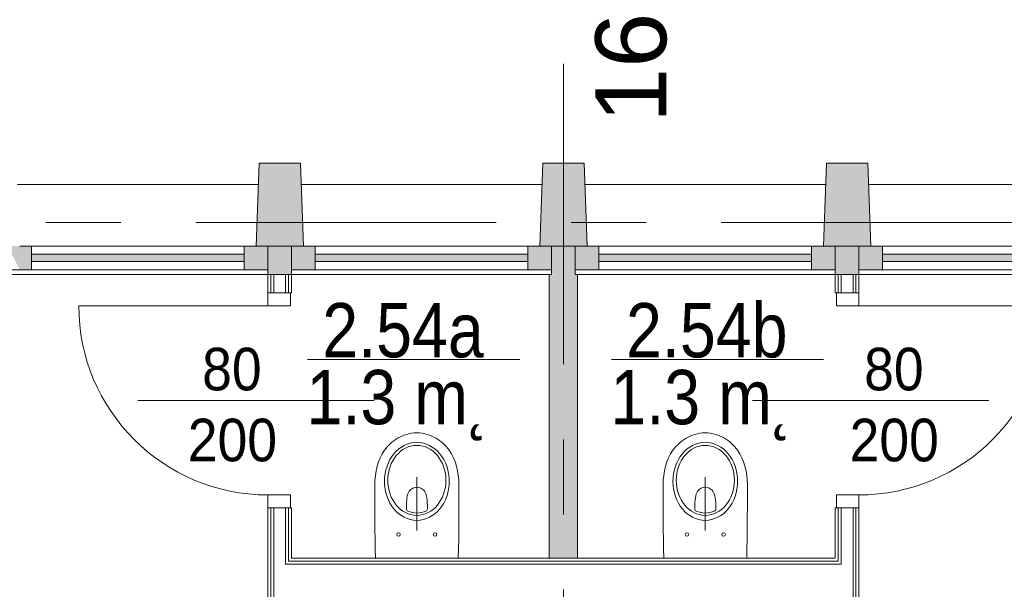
# Model space of a CAD drawing. Header units: centimetres. Extents: x -2574 to 3083, y -1 to 3760.
# Tile 25 of 58: x -856 to -439, y 3378 to 3619. Entities that reach past the tile are written whole.
import ezdxf

# ---------------------------------------------------------------- set-up
doc = ezdxf.new("R2010")
doc.units = ezdxf.units.CM
doc.linetypes.add('Oś', pattern=[222.25, 127, -31.75, 31.75, -31.75])
for name, color, linetype, lineweight in [('A-ANNO-NOTE', 131, 'Continuous', 13), ('A-AREA-IDEN', 2, 'Continuous', 13), ('A-DETL-GENF', 92, 'Continuous', 9), ('A-DETL-MEDM', 33, 'Continuous', 13), ('A-DOOR', 31, 'Continuous', 13), ('A-FLOR', 192, 'Continuous', 13), ('A-GLAZ-CURT', 52, 'Continuous', 13), ('A-GLAZ-CWMG', 51, 'Continuous', 13), ('A-WALL', 113, 'Continuous', 13), ('A-WALL-FNSH', 113, 'Continuous', 13), ('P-SANR-FIXT', 6, 'Continuous', 13), ('S-GRID', 1, 'Continuous', 13), ('S-GRID-IDEN', 1, 'Continuous', 13)]:
    doc.layers.add(name, color=color, linetype=linetype, lineweight=lineweight)
doc.layers.add('A-WALL-PATT', color=111, linetype='Continuous', lineweight=13, plot=False)
doc.layers.add('S-COLS', color=52, linetype='Continuous', lineweight=13, plot=False)
doc.styles.add('Arial', font='arial.ttf', dxfattribs={"width": 0.9, "height": 18})
doc.styles.add('Arial_4', font='arial.ttf', dxfattribs={"height": 30})
doc.styles.add('Arial_7', font='arial.ttf', dxfattribs={"width": 0.85, "height": 23})

msp = doc.modelspace()

# ---------------------------------------------------------------- hatches: boundary and pattern name
at = {"layer": 'A-GLAZ-CURT', "lineweight": 9}
msp.add_hatch(color=251, dxfattribs=at).paths.add_polyline_path([(-400.62, 3516.83), (-400.62, 3519.83), (-490.62, 3519.83), (-490.62, 3516.83)], flags=0)
at = {"layer": 'A-GLAZ-CWMG', "lineweight": 9}
msp.add_hatch(color=251, dxfattribs=at).paths.add_polyline_path([(-500.62, 3513.33), (-490.62, 3513.33), (-490.62, 3523.33), (-500.62, 3523.33)], flags=0)
at = {"layer": 'S-COLS', "lineweight": 9}
msp.add_hatch(color=251, dxfattribs=at).paths.add_polyline_path([(-495.62, 3523.33), (-496.87, 3558.33), (-514.37, 3558.33), (-515.62, 3523.33)], flags=0)

# ---------------------------------------------------------------- linework, layer by layer
at = {"layer": 'A-ANNO-NOTE', "color": 251, "lineweight": 9}
for p, q in [((-705.62, 3458.08), (-805.62, 3458.08)), ((-545.62, 3458.08), (-445.62, 3458.08))]:
    msp.add_line(p, q, dxfattribs=at)
at = {"layer": 'A-AREA-IDEN', "color": 251, "lineweight": 9}
for p, q in [((-644.1, 3475.35), (-733.86, 3475.35)), ((-515.58, 3475.35), (-605.33, 3475.35))]:
    msp.add_line(p, q, dxfattribs=at)
at = {"layer": 'A-DETL-GENF', "color": 251, "lineweight": 9}
for p, q in [((-750.62, 3503.58), (-750.62, 3498.08)), ((-741.07, 3503.58), (-750.62, 3503.58)), ((-741.07, 3498.08), (-741.07, 3503.58)), ((-510.17, 3503.58), (-500.62, 3503.58)), ((-510.17, 3498.08), (-510.17, 3503.58)), ((-500.62, 3503.58), (-500.62, 3498.08)), ((-750.62, 3498.08), (-741.07, 3498.08)), ((-500.62, 3498.08), (-510.17, 3498.08)), ((-741.07, 3418.08), (-750.62, 3418.08)), ((-750.62, 3418.08), (-750.62, 3412.58)), ((-741.07, 3412.58), (-741.07, 3418.08)), ((-510.17, 3418.08), (-500.62, 3418.08)), ((-510.17, 3412.58), (-510.17, 3418.08)), ((-500.62, 3418.08), (-500.62, 3412.58)), ((-750.62, 3412.58), (-741.07, 3412.58)), ((-500.62, 3412.58), (-510.17, 3412.58))]:
    msp.add_line(p, q, dxfattribs=at)
at = {"layer": 'A-DETL-MEDM', "color": 251, "lineweight": 9}
for p, q in [((-750.62, 3498.08), (-750.62, 3503.58)), ((-750.62, 3503.58), (-741.07, 3503.58)), ((-741.07, 3503.58), (-741.07, 3498.08)), ((-500.62, 3503.58), (-510.17, 3503.58)), ((-510.17, 3503.58), (-510.17, 3498.08)), ((-500.62, 3498.08), (-500.62, 3503.58)), ((-741.07, 3498.08), (-750.62, 3498.08)), ((-510.17, 3498.08), (-500.62, 3498.08)), ((-741.07, 3418.08), (-750.62, 3418.08)), ((-750.62, 3418.08), (-750.62, 3412.58)), ((-741.07, 3412.58), (-741.07, 3418.08)), ((-510.17, 3418.08), (-500.62, 3418.08)), ((-510.17, 3412.58), (-510.17, 3418.08)), ((-500.62, 3418.08), (-500.62, 3412.58)), ((-750.62, 3412.58), (-741.07, 3412.58)), ((-500.62, 3412.58), (-510.17, 3412.58))]:
    msp.add_line(p, q, dxfattribs=at)
at = {"layer": 'A-DOOR', "color": 251, "lineweight": 9}
for p, q in [((-750.62, 3498.08), (-830.62, 3498.08)), ((-500.62, 3498.08), (-420.62, 3498.08))]:
    msp.add_line(p, q, dxfattribs=at)
for centre, start, end in [((-750.62, 3498.08), 180, 270), ((-500.62, 3498.08), 270, 0)]:
    msp.add_arc(centre, 80, start, end, dxfattribs=at)
at = {"layer": 'A-FLOR', "color": 251, "lineweight": 9}
for p, q in [((-750.62, 3511.29), (-922.62, 3511.29)), ((-631.62, 3511.29), (-740.62, 3511.29)), ((-510.62, 3511.29), (-619.62, 3511.29)), ((-271.62, 3511.29), (-500.62, 3511.29))]:
    msp.add_line(p, q, dxfattribs=at)
at = {"layer": 'A-GLAZ-CURT', "color": 251, "lineweight": 9}
for p, q in [((-850.62, 3519.83), (-760.62, 3519.83)), ((-850.62, 3519.83), (-850.62, 3516.83)), ((-760.62, 3519.83), (-760.62, 3516.83)), ((-730.62, 3519.83), (-640.62, 3519.83)), ((-730.62, 3516.83), (-730.62, 3519.83)), ((-640.62, 3516.83), (-640.62, 3519.83)), ((-610.62, 3519.83), (-520.62, 3519.83)), ((-610.62, 3519.83), (-610.62, 3516.83)), ((-520.62, 3519.83), (-520.62, 3516.83)), ((-490.62, 3519.83), (-400.62, 3519.83)), ((-490.62, 3516.83), (-490.62, 3519.83)), ((-760.62, 3516.83), (-850.62, 3516.83)), ((-640.62, 3516.83), (-730.62, 3516.83)), ((-520.62, 3516.83), (-610.62, 3516.83)), ((-400.62, 3516.83), (-490.62, 3516.83))]:
    msp.add_line(p, q, dxfattribs=at)
at = {"layer": 'A-GLAZ-CURT', "color": 251, "linetype": 'Continuous', "lineweight": 9, "extrusion": (0, 0, -1)}
for points in [[(760.62, 3516.83), (850.62, 3519.83), (850.62, 3516.83)], [(850.62, 3519.83), (760.62, 3516.83), (760.62, 3519.83)], [(640.62, 3516.83), (730.62, 3519.83), (730.62, 3516.83)], [(730.62, 3519.83), (640.62, 3516.83), (640.62, 3519.83)], [(520.62, 3516.83), (610.62, 3519.83), (610.62, 3516.83)], [(610.62, 3519.83), (520.62, 3516.83), (520.62, 3519.83)]]:
    msp.add_solid(points, dxfattribs=at)
at = {"layer": 'A-GLAZ-CWMG', "color": 251, "lineweight": 9, "extrusion": (0, 0, -1)}
for p, q in [((-855.62, 3523.33), (-850.62, 3523.33)), ((-850.62, 3523.33), (-850.62, 3513.33)), ((-640.62, 3513.33), (-640.62, 3523.33)), ((-640.62, 3523.33), (-635.62, 3523.33)), ((-630.62, 3513.33), (-630.62, 3523.33)), ((-620.62, 3523.33), (-620.62, 3513.33)), ((-615.62, 3523.33), (-610.62, 3523.33)), ((-610.62, 3523.33), (-610.62, 3513.33)), ((-850.62, 3513.33), (-860.62, 3513.33)), ((-630.62, 3513.33), (-640.62, 3513.33)), ((-610.62, 3513.33), (-620.62, 3513.33))]:
    msp.add_line(p, q, dxfattribs=at)
at = {"layer": 'A-GLAZ-CWMG', "color": 251, "lineweight": 9}
for p, q in [((-850.62, 3523.33), (-760.62, 3523.33)), ((-755.62, 3523.33), (-760.62, 3523.33)), ((-760.62, 3523.33), (-760.62, 3513.33)), ((-750.62, 3523.33), (-750.62, 3513.33)), ((-740.62, 3513.33), (-740.62, 3523.33)), ((-730.62, 3523.33), (-735.62, 3523.33)), ((-730.62, 3513.33), (-730.62, 3523.33)), ((-640.62, 3523.33), (-730.62, 3523.33)), ((-610.62, 3523.33), (-520.62, 3523.33)), ((-515.62, 3523.33), (-520.62, 3523.33)), ((-520.62, 3523.33), (-520.62, 3513.33)), ((-510.62, 3523.33), (-510.62, 3513.33)), ((-500.62, 3513.33), (-500.62, 3523.33)), ((-490.62, 3523.33), (-495.62, 3523.33)), ((-490.62, 3513.33), (-490.62, 3523.33)), ((-400.62, 3523.33), (-490.62, 3523.33)), ((-850.62, 3513.33), (-760.62, 3513.33)), ((-760.62, 3513.33), (-750.62, 3513.33)), ((-740.62, 3513.33), (-730.62, 3513.33)), ((-640.62, 3513.33), (-730.62, 3513.33)), ((-610.62, 3513.33), (-520.62, 3513.33)), ((-520.62, 3513.33), (-510.62, 3513.33)), ((-500.62, 3513.33), (-490.62, 3513.33)), ((-400.62, 3513.33), (-490.62, 3513.33))]:
    msp.add_line(p, q, dxfattribs=at)
at = {"layer": 'A-GLAZ-CWMG', "color": 251, "linetype": 'Continuous', "lineweight": 9}
for points in [[(-850.62, 3513.33), (-860.62, 3523.33), (-850.62, 3523.33)], [(-860.62, 3523.33), (-850.62, 3513.33), (-855.62, 3513.33)], [(-630.62, 3523.33), (-635.62, 3513.33), (-640.62, 3523.33)], [(-640.62, 3523.33), (-635.62, 3513.33), (-640.62, 3513.33)], [(-635.62, 3513.33), (-630.62, 3523.33), (-630.62, 3513.33)], [(-610.62, 3513.33), (-620.62, 3523.33), (-610.62, 3523.33)], [(-620.62, 3523.33), (-610.62, 3513.33), (-615.62, 3513.33)], [(-620.62, 3523.33), (-615.62, 3513.33), (-620.62, 3513.33)]]:
    msp.add_solid(points, dxfattribs=at)
at = {"layer": 'A-GLAZ-CWMG', "color": 251, "linetype": 'Continuous', "lineweight": 9, "extrusion": (0, 0, -1)}
for points in [[(755.62, 3513.33), (760.62, 3523.33), (760.62, 3513.33)], [(760.62, 3523.33), (755.62, 3513.33), (750.62, 3523.33)], [(750.62, 3523.33), (755.62, 3513.33), (750.62, 3513.33)], [(730.62, 3513.33), (740.62, 3523.33), (740.62, 3513.33)], [(740.62, 3523.33), (730.62, 3513.33), (730.62, 3523.33)], [(515.62, 3513.33), (520.62, 3523.33), (520.62, 3513.33)], [(520.62, 3523.33), (515.62, 3513.33), (510.62, 3523.33)], [(510.62, 3523.33), (515.62, 3513.33), (510.62, 3513.33)]]:
    msp.add_solid(points, dxfattribs=at)
at = {"layer": 'A-WALL', "color": 251, "lineweight": 9}
for p, q in [((-856.55, 3549.33), (-754.69, 3549.33)), ((-736.55, 3549.33), (-634.69, 3549.33)), ((-616.55, 3549.33), (-514.69, 3549.33)), ((-496.55, 3549.33), (-394.69, 3549.33)), ((-750.62, 3523.33), (-750.62, 3511.33)), ((-740.62, 3523.33), (-740.62, 3511.33)), ((-630.62, 3523.33), (-630.62, 3511.33)), ((-620.62, 3523.33), (-620.62, 3511.33)), ((-510.62, 3523.33), (-510.62, 3511.33)), ((-500.62, 3523.33), (-500.62, 3511.33)), ((-630.62, 3511.33), (-922.62, 3511.33)), ((-749.37, 3503.58), (-749.37, 3511.29)), ((-748.12, 3511.29), (-743.12, 3511.29)), ((-748.12, 3503.58), (-748.12, 3511.29)), ((-743.12, 3503.58), (-743.12, 3511.29)), ((-741.87, 3503.58), (-741.87, 3511.29)), ((-631.62, 3391.33), (-631.62, 3511.33)), ((-619.62, 3511.33), (-620.62, 3511.33)), ((-619.62, 3511.33), (-270.62, 3511.33)), ((-619.62, 3391.33), (-619.62, 3511.33)), ((-509.37, 3503.58), (-509.37, 3511.29)), ((-508.12, 3511.29), (-503.12, 3511.29)), ((-508.12, 3503.58), (-508.12, 3511.29)), ((-503.12, 3503.58), (-503.12, 3511.29)), ((-501.87, 3503.58), (-501.87, 3511.29)), ((-749.37, 3116.33), (-749.37, 3412.58)), ((-748.12, 3116.33), (-748.12, 3412.58)), ((-743.12, 3388.83), (-743.12, 3412.58)), ((-741.87, 3390.08), (-741.87, 3412.58)), ((-509.37, 3390.08), (-509.37, 3412.58)), ((-508.12, 3388.83), (-508.12, 3412.58)), ((-503.12, 3412.58), (-503.12, 3116.33)), ((-501.87, 3370.58), (-501.87, 3412.58)), ((-508.12, 3388.83), (-743.12, 3388.83)), ((-509.37, 3390.08), (-741.87, 3390.08))]:
    msp.add_line(p, q, dxfattribs=at)
at = {"layer": 'A-WALL-FNSH', "color": 251, "lineweight": 9}
for p, q in [((-750.62, 3503.58), (-750.62, 3511.29)), ((-750.62, 3511.29), (-748.12, 3511.29)), ((-743.12, 3511.29), (-740.62, 3511.29)), ((-740.62, 3503.58), (-740.62, 3511.29)), ((-510.62, 3503.58), (-510.62, 3511.29)), ((-510.62, 3511.29), (-508.12, 3511.29)), ((-503.12, 3511.29), (-500.62, 3511.29)), ((-500.62, 3503.58), (-500.62, 3511.29)), ((-741.07, 3503.58), (-740.62, 3503.58)), ((-510.62, 3503.58), (-510.17, 3503.58)), ((-750.62, 3412.58), (-750.62, 3116.33)), ((-741.07, 3412.58), (-740.62, 3412.58)), ((-740.62, 3391.33), (-740.62, 3412.58)), ((-510.62, 3412.58), (-510.62, 3391.33)), ((-510.62, 3412.58), (-510.17, 3412.58)), ((-500.62, 3367.33), (-500.62, 3412.58)), ((-510.62, 3391.33), (-740.62, 3391.33))]:
    msp.add_line(p, q, dxfattribs=at)
at = {"layer": 'A-WALL-PATT', "color": 251, "linetype": 'Continuous', "lineweight": 9, "extrusion": (0, 0, -1)}
for points in [[(740.62, 3511.33), (750.62, 3523.33), (750.62, 3511.33)], [(750.62, 3523.33), (740.62, 3511.33), (740.62, 3523.33)], [(620.62, 3511.33), (630.62, 3523.33), (630.62, 3511.33)], [(630.62, 3523.33), (620.62, 3511.33), (620.62, 3523.33)], [(500.62, 3511.33), (510.62, 3523.33), (510.62, 3511.33)], [(510.62, 3523.33), (500.62, 3511.33), (500.62, 3523.33)], [(619.62, 3511.29), (620.62, 3511.33), (631.62, 3511.29)], [(631.62, 3449.42), (619.62, 3511.29), (631.62, 3511.29)], [(619.62, 3511.29), (631.62, 3449.42), (631.62, 3391.33)], [(619.62, 3511.29), (631.62, 3391.33), (619.62, 3391.33)]]:
    msp.add_solid(points, dxfattribs=at)
at = {"layer": 'P-SANR-FIXT', "color": 251, "lineweight": 9}
for p, q in [((-698.14, 3440.35), (-698.86, 3439.71)), ((-697.4, 3440.95), (-698.14, 3440.35)), ((-696.59, 3441.51), (-697.4, 3440.95)), ((-695.75, 3442.03), (-696.59, 3441.51)), ((-694.86, 3442.53), (-695.75, 3442.03)), ((-693.95, 3442.97), (-694.86, 3442.53)), ((-692.99, 3443.36), (-693.95, 3442.97)), ((-691.98, 3443.68), (-692.99, 3443.36)), ((-690.94, 3443.96), (-691.98, 3443.68)), ((-689.88, 3444.15), (-690.94, 3443.96)), ((-688.77, 3444.28), (-689.88, 3444.15)), ((-687.61, 3444.33), (-688.77, 3444.28)), ((-686.48, 3444.28), (-687.61, 3444.33)), ((-685.37, 3444.15), (-686.48, 3444.28)), ((-684.31, 3443.96), (-685.37, 3444.15)), ((-683.27, 3443.68), (-684.31, 3443.96)), ((-682.26, 3443.36), (-683.27, 3443.68)), ((-681.3, 3442.97), (-682.26, 3443.36)), ((-680.38, 3442.53), (-681.3, 3442.97)), ((-679.5, 3442.03), (-680.38, 3442.53)), ((-678.66, 3441.51), (-679.5, 3442.03)), ((-677.84, 3440.95), (-678.66, 3441.51)), ((-677.1, 3440.35), (-677.84, 3440.95)), ((-676.39, 3439.71), (-677.1, 3440.35)), ((-576.14, 3440.35), (-576.86, 3439.71)), ((-575.4, 3440.95), (-576.14, 3440.35)), ((-574.59, 3441.51), (-575.4, 3440.95)), ((-573.75, 3442.03), (-574.59, 3441.51)), ((-572.86, 3442.53), (-573.75, 3442.03)), ((-571.95, 3442.97), (-572.86, 3442.53)), ((-570.99, 3443.36), (-571.95, 3442.97)), ((-569.98, 3443.68), (-570.99, 3443.36)), ((-568.94, 3443.96), (-569.98, 3443.68)), ((-567.88, 3444.15), (-568.94, 3443.96)), ((-566.77, 3444.28), (-567.88, 3444.15)), ((-565.61, 3444.33), (-566.77, 3444.28)), ((-564.48, 3444.28), (-565.61, 3444.33)), ((-563.37, 3444.15), (-564.48, 3444.28)), ((-562.31, 3443.96), (-563.37, 3444.15)), ((-561.27, 3443.68), (-562.31, 3443.96)), ((-560.26, 3443.36), (-561.27, 3443.68)), ((-559.3, 3442.97), (-560.26, 3443.36)), ((-558.38, 3442.53), (-559.3, 3442.97)), ((-557.5, 3442.03), (-558.38, 3442.53)), ((-556.66, 3441.51), (-557.5, 3442.03)), ((-555.84, 3440.95), (-556.66, 3441.51)), ((-555.1, 3440.35), (-555.84, 3440.95)), ((-554.39, 3439.71), (-555.1, 3440.35)), ((-701.32, 3436.95), (-702.31, 3435.4)), ((-700.16, 3438.38), (-701.32, 3436.95)), ((-698.86, 3439.71), (-700.16, 3438.38)), ((-675.08, 3438.38), (-676.39, 3439.71)), ((-673.92, 3436.95), (-675.08, 3438.38)), ((-672.94, 3435.4), (-673.92, 3436.95)), ((-579.32, 3436.95), (-580.31, 3435.4)), ((-578.16, 3438.38), (-579.32, 3436.95)), ((-576.86, 3439.71), (-578.16, 3438.38)), ((-553.08, 3438.38), (-554.39, 3439.71)), ((-551.92, 3436.95), (-553.08, 3438.38)), ((-550.94, 3435.4), (-551.92, 3436.95)), ((-703.86, 3432.04), (-704.43, 3430.22)), ((-703.15, 3433.77), (-703.86, 3432.04)), ((-702.31, 3435.4), (-703.15, 3433.77)), ((-672.1, 3433.77), (-672.94, 3435.4)), ((-671.38, 3432.04), (-672.1, 3433.77)), ((-670.82, 3430.22), (-671.38, 3432.04)), ((-581.86, 3432.04), (-582.43, 3430.22)), ((-581.15, 3433.77), (-581.86, 3432.04)), ((-580.31, 3435.4), (-581.15, 3433.77)), ((-550.1, 3433.77), (-550.94, 3435.4)), ((-549.38, 3432.04), (-550.1, 3433.77)), ((-548.82, 3430.22), (-549.38, 3432.04)), ((-704.85, 3428.32), (-705.17, 3426.35)), ((-704.43, 3430.22), (-704.85, 3428.32)), ((-670.37, 3428.32), (-670.82, 3430.22)), ((-670.08, 3426.35), (-670.37, 3428.32)), ((-582.85, 3428.32), (-583.17, 3426.35)), ((-582.43, 3430.22), (-582.85, 3428.32)), ((-548.37, 3428.32), (-548.82, 3430.22)), ((-548.08, 3426.35), (-548.37, 3428.32)), ((-705.37, 3424.3), (-705.44, 3422.18)), ((-705.17, 3426.35), (-705.37, 3424.3)), ((-687.62, 3403.1), (-687.62, 3425.58)), ((-669.88, 3424.3), (-670.08, 3426.35)), ((-669.8, 3422.18), (-669.88, 3424.3)), ((-583.37, 3424.3), (-583.44, 3422.18)), ((-583.17, 3426.35), (-583.37, 3424.3)), ((-565.62, 3403.1), (-565.62, 3425.58)), ((-547.88, 3424.3), (-548.08, 3426.35)), ((-547.8, 3422.18), (-547.88, 3424.3)), ((-705.44, 3422.18), (-705.44, 3414.68)), ((-691.16, 3419.1), (-690.87, 3419.64)), ((-690.87, 3419.64), (-690.52, 3420.08)), ((-690.52, 3420.08), (-690.15, 3420.43)), ((-690.15, 3420.43), (-689.76, 3420.72)), ((-689.76, 3420.72), (-689.34, 3420.97)), ((-689.34, 3420.97), (-688.92, 3421.14)), ((-688.92, 3421.14), (-688.5, 3421.27)), ((-688.5, 3421.27), (-687.61, 3421.36)), ((-687.61, 3421.36), (-686.75, 3421.27)), ((-686.75, 3421.27), (-686.33, 3421.14)), ((-686.33, 3421.14), (-685.88, 3420.97)), ((-685.88, 3420.97), (-685.49, 3420.72)), ((-685.49, 3420.72), (-685.09, 3420.43)), ((-685.09, 3420.43), (-684.73, 3420.08)), ((-684.73, 3420.08), (-684.38, 3419.64)), ((-684.38, 3419.64), (-684.08, 3419.1)), ((-669.8, 3414.68), (-669.8, 3422.18)), ((-583.44, 3422.18), (-583.44, 3414.68)), ((-569.16, 3419.1), (-568.87, 3419.64)), ((-568.87, 3419.64), (-568.52, 3420.08)), ((-568.52, 3420.08), (-568.15, 3420.43)), ((-568.15, 3420.43), (-567.76, 3420.72)), ((-567.76, 3420.72), (-567.34, 3420.97)), ((-567.34, 3420.97), (-566.92, 3421.14)), ((-566.92, 3421.14), (-566.5, 3421.27)), ((-566.5, 3421.27), (-565.61, 3421.36)), ((-565.61, 3421.36), (-564.75, 3421.27)), ((-564.75, 3421.27), (-564.33, 3421.14)), ((-564.33, 3421.14), (-563.88, 3420.97)), ((-563.88, 3420.97), (-563.49, 3420.72)), ((-563.49, 3420.72), (-563.09, 3420.43)), ((-563.09, 3420.43), (-562.73, 3420.08)), ((-562.73, 3420.08), (-562.38, 3419.64)), ((-562.38, 3419.64), (-562.08, 3419.1)), ((-547.8, 3414.68), (-547.8, 3422.18)), ((-692.03, 3414.85), (-691.93, 3415.94)), ((-691.93, 3415.94), (-691.8, 3416.9)), ((-691.8, 3416.9), (-691.66, 3417.74)), ((-691.66, 3417.74), (-691.43, 3418.48)), ((-691.43, 3418.48), (-691.16, 3419.1)), ((-684.08, 3419.1), (-683.81, 3418.48)), ((-683.81, 3418.48), (-683.59, 3417.74)), ((-683.59, 3417.74), (-683.42, 3416.9)), ((-683.42, 3416.9), (-683.29, 3415.94)), ((-683.29, 3415.94), (-683.22, 3414.85)), ((-570.03, 3414.85), (-569.93, 3415.94)), ((-569.93, 3415.94), (-569.8, 3416.9)), ((-569.8, 3416.9), (-569.66, 3417.74)), ((-569.66, 3417.74), (-569.43, 3418.48)), ((-569.43, 3418.48), (-569.16, 3419.1)), ((-562.08, 3419.1), (-561.81, 3418.48)), ((-561.81, 3418.48), (-561.59, 3417.74)), ((-561.59, 3417.74), (-561.42, 3416.9)), ((-561.42, 3416.9), (-561.29, 3415.94)), ((-561.29, 3415.94), (-561.22, 3414.85)), ((-705.44, 3414.68), (-705.42, 3407.11)), ((-692.07, 3413.62), (-692.03, 3414.85)), ((-692.07, 3412.26), (-692.07, 3413.62)), ((-692.03, 3411.94), (-692.07, 3412.26)), ((-691.9, 3411.65), (-692.03, 3411.94)), ((-691.7, 3411.4), (-691.9, 3411.65)), ((-691.46, 3411.23), (-691.7, 3411.4)), ((-690.52, 3410.88), (-691.46, 3411.23)), ((-683.79, 3411.23), (-684.73, 3410.88)), ((-683.54, 3411.4), (-683.79, 3411.23)), ((-683.34, 3411.65), (-683.54, 3411.4)), ((-683.2, 3411.94), (-683.34, 3411.65)), ((-683.22, 3414.85), (-683.17, 3413.62)), ((-683.17, 3412.26), (-683.2, 3411.94)), ((-683.17, 3413.62), (-683.17, 3412.26)), ((-669.83, 3407.11), (-669.8, 3414.68)), ((-583.44, 3414.68), (-583.42, 3407.11)), ((-570.07, 3413.62), (-570.03, 3414.85)), ((-570.07, 3412.26), (-570.07, 3413.62)), ((-570.03, 3411.94), (-570.07, 3412.26)), ((-569.9, 3411.65), (-570.03, 3411.94)), ((-569.7, 3411.4), (-569.9, 3411.65)), ((-569.46, 3411.23), (-569.7, 3411.4)), ((-568.52, 3410.88), (-569.46, 3411.23)), ((-561.79, 3411.23), (-562.73, 3410.88)), ((-561.54, 3411.4), (-561.79, 3411.23)), ((-561.34, 3411.65), (-561.54, 3411.4)), ((-561.2, 3411.94), (-561.34, 3411.65)), ((-561.22, 3414.85), (-561.17, 3413.62)), ((-561.17, 3412.26), (-561.2, 3411.94)), ((-561.17, 3413.62), (-561.17, 3412.26)), ((-547.83, 3407.11), (-547.8, 3414.68)), ((-705.42, 3407.11), (-705.37, 3403.26)), ((-689.56, 3410.61), (-690.52, 3410.88)), ((-688.6, 3410.46), (-689.56, 3410.61)), ((-687.61, 3410.41), (-688.6, 3410.46)), ((-686.65, 3410.46), (-687.61, 3410.41)), ((-685.69, 3410.61), (-686.65, 3410.46)), ((-684.73, 3410.88), (-685.69, 3410.61)), ((-669.85, 3403.26), (-669.83, 3407.11)), ((-583.42, 3407.11), (-583.37, 3403.26)), ((-567.56, 3410.61), (-568.52, 3410.88)), ((-566.6, 3410.46), (-567.56, 3410.61)), ((-565.61, 3410.41), (-566.6, 3410.46)), ((-564.65, 3410.46), (-565.61, 3410.41)), ((-563.69, 3410.61), (-564.65, 3410.46)), ((-562.73, 3410.88), (-563.69, 3410.61)), ((-547.85, 3403.26), (-547.83, 3407.11)), ((-705.37, 3403.26), (-705.32, 3399.34)), ((-669.9, 3399.34), (-669.85, 3403.26)), ((-583.37, 3403.26), (-583.32, 3399.34)), ((-547.9, 3399.34), (-547.85, 3403.26)), ((-705.32, 3399.34), (-705.27, 3395.37)), ((-669.98, 3395.37), (-669.9, 3399.34)), ((-583.32, 3399.34), (-583.27, 3395.37)), ((-547.98, 3395.37), (-547.9, 3399.34)), ((-705.27, 3395.37), (-705.17, 3391.33)), ((-670.08, 3391.33), (-669.98, 3395.37)), ((-583.27, 3395.37), (-583.17, 3391.33)), ((-548.08, 3391.33), (-547.98, 3395.37))]:
    msp.add_line(p, q, dxfattribs=at)
for centre in [(-695.37, 3401.33), (-679.88, 3401.33), (-573.37, 3401.33), (-557.88, 3401.33)]:
    msp.add_circle(centre, 0.752, dxfattribs=at)
for centre, major_axis, ratio in [((-687.62, 3423.83), (0, 16.5), 0.830338), ((-565.62, 3423.83), (0, 16.5), 0.830338), ((-687.62, 3424.25), (0, 14.8), 0.83084), ((-565.62, 3424.25), (0, 14.8), 0.83084)]:
    msp.add_ellipse(centre, major_axis=major_axis, ratio=ratio, dxfattribs=at)
at = {"layer": 'S-COLS', "color": 251, "lineweight": 9}
for p, q in [((-755.62, 3523.33), (-754.37, 3558.33)), ((-754.37, 3558.33), (-736.87, 3558.33)), ((-736.87, 3558.33), (-735.62, 3523.33)), ((-634.37, 3558.33), (-635.62, 3523.33)), ((-616.87, 3558.33), (-634.37, 3558.33)), ((-615.62, 3523.33), (-616.87, 3558.33)), ((-514.37, 3558.33), (-515.62, 3523.33)), ((-496.87, 3558.33), (-514.37, 3558.33)), ((-495.62, 3523.33), (-496.87, 3558.33)), ((-735.62, 3523.33), (-755.62, 3523.33)), ((-635.62, 3523.33), (-615.62, 3523.33)), ((-515.62, 3523.33), (-495.62, 3523.33))]:
    msp.add_line(p, q, dxfattribs=at)
at = {"layer": 'S-COLS', "color": 251, "linetype": 'Continuous', "lineweight": 9, "extrusion": (0, 0, -1)}
for points in [[(755.6, 3523.33), (754.37, 3558.33), (755.62, 3523.33)], [(754.37, 3558.33), (755.6, 3523.33), (735.62, 3523.33)], [(754.37, 3558.33), (735.62, 3523.33), (736.87, 3558.33)], [(615.62, 3523.33), (634.37, 3558.33), (635.62, 3523.33)], [(634.37, 3558.33), (615.62, 3523.33), (616.87, 3558.33)]]:
    msp.add_solid(points, dxfattribs=at)
at = {"layer": 'S-GRID', "color": 251, "linetype": 'Oś', "lineweight": 9}
for p, q in [((-625.62, 3600.33), (-625.62, 2843.33)), ((-1225.62, 3533.33), (1983.25, 3533.33))]:
    msp.add_line(p, q, dxfattribs=at)

# ---------------------------------------------------------------- texts
at = {"layer": 'A-ANNO-NOTE', "color": 251, "lineweight": 9, "style": 'Arial', "width": 0.9}
for s, p in [('80', (-778.44, 3462.31)), ('80', (-498.42, 3462.31)), ('200', (-784.51, 3432.31)), ('200', (-784.51, 3432.31)), ('200', (-504.57, 3432.31)), ('200', (-504.57, 3432.31))]:
    msp.add_text(s, height=18, dxfattribs=at).set_placement(p)
at = {"layer": 'A-AREA-IDEN', "color": 251, "lineweight": 9, "style": 'Arial_7', "width": 0.85}
for s, p in [('2.54a', (-727.63, 3476.24)), ('2.54b', (-599.14, 3476.24)), ('1.3 m˛', (-734.27, 3447.96)), ('1.3 m˛', (-605.75, 3447.96))]:
    msp.add_text(s, height=23, dxfattribs=at).set_placement(p)
at = {"layer": 'S-GRID-IDEN', "color": 251, "lineweight": 9, "style": 'Arial_4'}
msp.add_text('16', height=30, rotation=90, dxfattribs=at).set_placement((-582.12, 3575.38))

doc.saveas('drawing.dxf')
